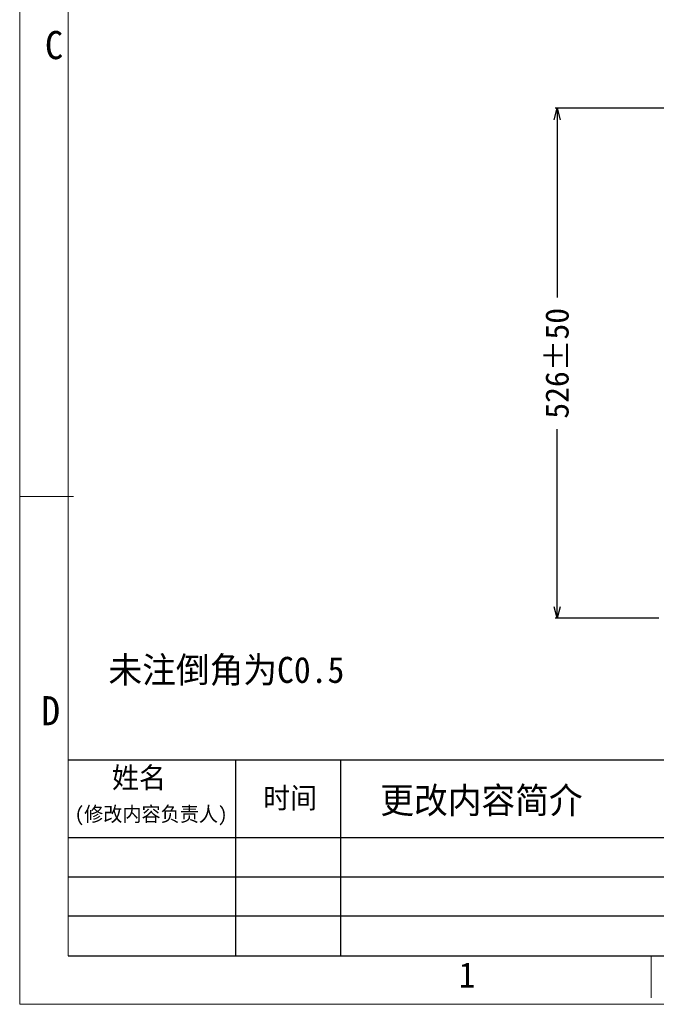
# Model space of a CAD drawing. Header units: millimetres. Extents: x -24622 to 2314, y -1603 to 2287.
# Tile 1 of 197: x -4025 to -3369, y 235 to 1251. Entities that reach past the tile are written whole.
import ezdxf
from ezdxf.enums import TextEntityAlignment as Align

# ---------------------------------------------------------------- set-up
doc = ezdxf.new("R2010")
doc.units = ezdxf.units.MM
doc.layers.add('用户自定义1', color=4, linetype='Continuous', lineweight=13)
doc.styles.add('样式 2', font='simkai.ttf', dxfattribs={"width": 0.95})
doc.dimstyles.new('副本 22', dxfattribs={"dimtxt": 24, "dimasz": 12, "dimexe": 2.1, "dimexo": 2.7, "dimgap": 2, "dimtad": 0, "dimtxsty": 'Standard', "dimblk": 'OPEN30', "dimcen": 0, "dimclrd": 5, "dimclre": 3, "dimclrt": 256, "dimadec": 0, "dimazin": 2, "dimtm": 1e-09, "dimtfac": 0.6, "dimtofl": 0, "dimtmove": 0, "dimatfit": 3, "dimldrblk": 'OPEN30', "dimfxl": 0, "dimtolj": 1, "dimarcsym": 0})

# ---------------------------------------------------------------- blocks, each defined once
blk = doc.blocks.new('_Open30')
at = {"color": 0, "linetype": 'ByBlock', "lineweight": -2}
for p, q in [((-1, 0.268), (0, 0)), ((0, 0), (-1, -0.268)), ((0, 0), (-1, 0))]:
    blk.add_line(p, q, dxfattribs=at)
blk = doc.blocks.new('*D104')
at = {"color": 3, "linetype": 'ByBlock', "lineweight": -2}
for p, q in [((-3212.5, 1159.3), (-3473.3, 1159.3)), ((-3366.5, 633.3), (-3473.3, 633.3))]:
    blk.add_line(p, q, dxfattribs=at)
at = {"color": 5, "linetype": 'ByBlock', "lineweight": -2}
for p, q in [((-3471.2, 1147.3), (-3471.2, 964.3)), ((-3471.2, 645.3), (-3471.2, 828.3))]:
    blk.add_line(p, q, dxfattribs=at)
at = {"layer": 'Defpoints', "color": 0, "linetype": 'ByBlock'}
for p in [(-3471.2, 1159.3), (-3209.8, 1159.3), (-3363.8, 633.3)]:
    blk.add_point(p, dxfattribs=at)
at = {"color": 5, "linetype": 'ByBlock', "lineweight": -2, "xscale": 12, "yscale": 12, "zscale": 12}
for p, rotation in [((-3471.2, 1159.3), 90), ((-3471.2, 633.3), 270)]:
    blk.add_blockref('_Open30', p, dxfattribs=dict(at, rotation=rotation))
at = {"linetype": 'ByBlock', "insert": (-3471.2, 896.3), "char_height": 24, "attachment_point": 5, "rotation": 90}
blk.add_mtext('\\A1;526%%P50', dxfattribs=at)

msp = doc.modelspace()

# ---------------------------------------------------------------- linework, layer by layer
at = {"color": 7, "linetype": 'Continuous', "lineweight": 25}
for p, q in [((-3975.355, 487.309), (-2641.914, 487.309)), ((-3802.89, 487.309), (-3802.89, 285.231)), ((-3694.707, 487.309), (-3694.707, 285.231)), ((-3975.355, 407.253), (-2641.914, 407.253)), ((-2641.914, 366.399), (-3975.355, 366.399)), ((-3975.355, 326.536), (-2641.914, 326.536))]:
    msp.add_line(p, q, dxfattribs=at)
at = {"color": 0, "linetype": 'Continuous', "lineweight": 25}
msp.add_line((-3975.355, 285.231), (-1152.396, 285.231), dxfattribs=at)
at = {"layer": '用户自定义1', "color": 0, "lineweight": 15, "ltscale": 0.3}
for p, q in [((-4025.441, 235.178), (-4025.441, 2187.247)), ((-3975.388, 285.231), (-3975.388, 2187.247)), ((-1152.396, 285.231), (-3975.388, 285.231)), ((-3374.171, 285.231), (-3374.171, 241.707)), ((-1102.343, 235.178), (-4025.441, 235.178))]:
    msp.add_line(p, q, dxfattribs=at)
at = {"layer": '用户自定义1', "lineweight": 15, "ltscale": 0.3}
msp.add_line((-4025.441, 759.065), (-3969.827, 759.065), dxfattribs=at)

# ---------------------------------------------------------------- texts
at = {"color": 7, "linetype": 'Continuous', "lineweight": 25, "attachment_point": 1, "style": '样式 2'}
for s, insert, char_height in [('未注倒角为C0.5', (-3933.976, 593.508), 26.8444), ('姓名', (-3930.284, 479.737), 21.4755), ('时间', (-3774.476, 458.721), 21.4755), ('更改内容简介', (-3653.613, 458.989), 26.8444), ('(修改内容负责人)', (-3968.803, 439.005), 15.2189)]:
    msp.add_mtext(s, dxfattribs=dict(at, insert=insert, char_height=char_height))
at = {"layer": '用户自定义1', "color": 0, "lineweight": 15, "ltscale": 0.3, "style": '样式 2', "width": 0.95}
for s, height, p in [('C', 29.016, (-3990.041, 1210.026)), ('D', 30.032, (-3993.45, 522.983)), ('1', 26.115, (-3564.228, 252.417))]:
    msp.add_text(s, height=height, dxfattribs=at).set_placement(p, align=Align.CENTER)

# ---------------------------------------------------------------- dimensions: what is measured, and where the dimension line sits
at = {"color": 5, "linetype": 'ByBlock'}
dim = msp.add_linear_dim(base=(-3471.242, 1159.336), p1=(-3363.808, 633.337), p2=(-3209.808, 1159.336), angle=90, text='<>%%P50', dimstyle='副本 22', dxfattribs=at)
dim.commit()
dim.dimension.update_dxf_attribs({"geometry": '*D104', "text_midpoint": (-3471.242, 896.336)})

doc.saveas('drawing.dxf')
